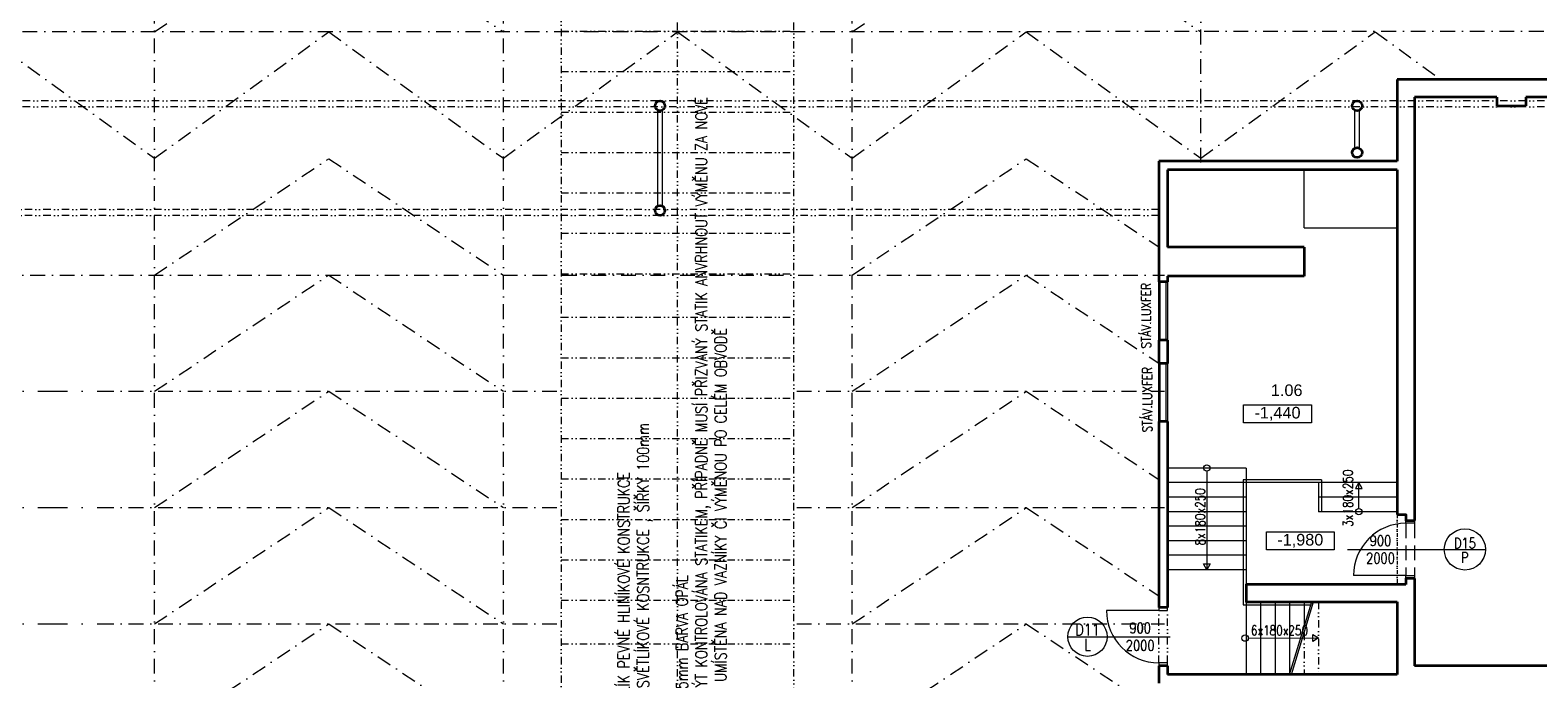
# Model space of a CAD drawing. Header units: millimetres. Extents: x -485339 to 350584, y -1189936 to 0.
# Tile 78 of 256: x -229878 to -203942, y -1050723 to -1039566. Entities that reach past the tile are written whole.
import ezdxf
from ezdxf.enums import TextEntityAlignment as Align

# ---------------------------------------------------------------- set-up
doc = ezdxf.new("R2010")
doc.units = ezdxf.units.MM
doc.header["$LTSCALE"] = 10
for name, pattern in [('DASHDOT', [25.4, 12.7, -6.35, 0, -6.35]), ('DĚLICÍ2', [15.875, 6.35, -3.175, 0, -3.175, 0, -3.175]), ('ČÁRKOVANÁ', [19.05, 12.7, -6.35]), ('ČÁRKOVANÁ2', [9.525, 6.35, -3.175])]:
    doc.linetypes.add(name, pattern=pattern)
doc.layers.get('Defpoints').update_dxf_attribs({"color": 201})
for name, color, linetype, lineweight in [('N_dveře', 10, 'Continuous', 18), ('N_popis', 10, 'Continuous', 18), ('N_popis_otvory', 10, 'Continuous', 18), ('N_čáry_nad', 10, 'DĚLICÍ2', 18), ('N_čáry_plné', 10, 'Continuous', 18), ('St__otvory_dveře', 40, 'Continuous', 18), ('St_kóty', 132, 'Continuous', 18), ('St_otvory_okna', 40, 'Continuous', 18), ('St_plocha_místnosti', 250, 'Continuous', 18), ('St_popis', 250, 'Continuous', 18), ('St_popis_otvory', 40, 'Continuous', 18), ('St_sloupy_konstrukce haly', 5, 'Continuous', 35), ('St_čáry_nad', 250, 'DĚLICÍ2', 18), ('St_čáry_obrys', 5, 'Continuous', 35), ('St_čáry_osy', 250, 'DASHDOT', 18), ('St_čáry_plné', 250, 'Continuous', 18), ('St_čáry_pod', 250, 'ČÁRKOVANÁ2', 18)]:
    doc.layers.add(name, color=color, linetype=linetype, lineweight=lineweight)
doc.styles.add('1_50', font='arial.ttf', dxfattribs={"height": 100})
doc.styles.add('Andy', font='arial.ttf')
doc.styles.get("Standard").update_dxf_attribs({"font": 'simplex.shx', "width": 0.8})
doc.dimstyles.new('stavebníM100', dxfattribs={"dimtxt": 165, "dimasz": 170, "dimexe": 150, "dimexo": 100, "dimgap": 30, "dimtad": 1, "dimdec": 0, "dimtxsty": 'Standard', "dimblk": 'OBLIQUE', "dimcen": -2.5, "dimdle": 150, "dimclrd": 256, "dimclre": 256, "dimclrt": 256, "dimadec": 4, "dimazin": 0, "dimtfac": 1, "dimtdec": 0, "dimtmove": 2, "dimatfit": 3, "dimldrblk": 'OBLIQUE', "dimfxl": 400, "dimfxlon": 1, "dimlwd": -1, "dimlwe": -1, "dimarcsym": 0})
doc.dimstyles.new('stavebníM100_modul', dxfattribs={"dimtxt": 250, "dimasz": 200, "dimexe": 150, "dimexo": 100, "dimgap": 30, "dimtad": 1, "dimdec": 0, "dimtxsty": 'Standard', "dimblk": 'DOT', "dimcen": -2.5, "dimdle": 150, "dimclrd": 256, "dimclre": 256, "dimclrt": 256, "dimadec": 4, "dimazin": 0, "dimtfac": 1, "dimtdec": 0, "dimtmove": 2, "dimatfit": 3, "dimldrblk": 'OBLIQUE', "dimfxl": 400, "dimfxlon": 1, "dimlwd": -1, "dimlwe": -1, "dimarcsym": 0})

# ---------------------------------------------------------------- blocks, each defined once
blk = doc.blocks.new('G$CD8A98CDB')
at = {"layer": 'St_sloupy_konstrukce haly', "color": 250, "lineweight": 18, "ltscale": 2}
for points in [[(-825, 0), (825, 0)], [(-825, -80), (825, -80)]]:
    blk.add_lwpolyline(points, dxfattribs=at)
at = {"layer": 'St_sloupy_konstrukce haly', "ltscale": 2}
for centre in [(-900, -40), (900, -40)]:
    blk.add_circle(centre, 85, dxfattribs=at)
blk = doc.blocks.new('G$CCB4D89C1')
at = {"layer": 'St__otvory_dveře', "color": 0, "ltscale": 2}
blk.add_lwpolyline([(450, 0), (450, 900)], dxfattribs=at)
at = {"layer": 'St__otvory_dveře', "linetype": 'DĚLICÍ2', "ltscale": 2}
for points in [[(-450, 0), (450, 0)], [(-450, -150), (450, -150)]]:
    blk.add_lwpolyline(points, dxfattribs=at)
at = {"layer": 'St__otvory_dveře', "ltscale": 2}
for points in [[(500, 0), (450, 0), (450, -150), (500, -150)], [(-450, 0), (-500, 0), (-500, -150), (-450, -150)]]:
    blk.add_lwpolyline(points, close=True, dxfattribs=at)
at = {"layer": 'St__otvory_dveře', "color": 0, "ltscale": 2}
blk.add_arc((450, 0), 900, 90, 180, dxfattribs=at)
blk = doc.blocks.new('*U6982')
at = {"layer": 'St_čáry_osy', "ltscale": 2}
blk.add_lwpolyline([(-3000, -1000), (-4, 1000), (3000, -1000)], dxfattribs=at)
blk = doc.blocks.new('*U6981')
at = {"layer": 'St_čáry_osy', "ltscale": 2}
for p in [(36000, 0), (48000, 0)]:
    blk.add_blockref('*U6982', p, dxfattribs=at)
blk = doc.blocks.new('*U6990')
at = {"layer": 'St_čáry_osy', "ltscale": 2}
blk.add_lwpolyline([(-3000, -1000), (-4, 1000), (3000, -1000)], dxfattribs=at)
blk = doc.blocks.new('*U6989')
at = {"layer": 'St_čáry_osy', "ltscale": 2}
for p in [(36000, 14000), (36000, 12000), (36000, 10000), (36000, 8000), (36000, 6000)]:
    blk.add_blockref('*U6990', p, dxfattribs=at)
blk = doc.blocks.new('G$C7F2A87C2')
at = {"layer": 'St_sloupy_konstrukce haly', "color": 250, "lineweight": 18, "ltscale": 2}
for points in [[(-40, -815), (-40, -160)], [(40, -815), (40, -160)]]:
    blk.add_lwpolyline(points, dxfattribs=at)
at = {"layer": 'St_sloupy_konstrukce haly', "ltscale": 2}
for centre in [(0, -85), (0, -890)]:
    blk.add_circle(centre, 85, dxfattribs=at)
blk = doc.blocks.new('_Dot')
at = {"color": 0, "linetype": 'ByBlock', "lineweight": -2}
blk.add_line((-0.5, 0), (-1, 0), dxfattribs=at)
at = {"color": 0, "linetype": 'ByBlock', "const_width": 0.5}
blk.add_lwpolyline([(-0.25, 0, 1), (0.25, 0, 1)], format="xyb", close=True, dxfattribs=at)
blk = doc.blocks.new('*D7033')
at = {"layer": 'Defpoints', "color": 0}
for p in [(-207051, -1040782), (-195043, -1040783), (-207051, -1064041)]:
    blk.add_point(p, dxfattribs=at)
at = {"layer": 'St_kóty'}
for p, q in [((-207051, -1063641), (-207051, -1064191)), ((-195043, -1063641), (-195043, -1064191)), ((-195243, -1064041), (-206851, -1064041))]:
    blk.add_line(p, q, dxfattribs=at)
at = {"layer": 'St_kóty', "linetype": 'ByBlock', "xscale": 200, "yscale": 200, "zscale": 200, "rotation": 180}
blk.add_blockref('_Dot', (-207051, -1064041), dxfattribs=at)
at = {"layer": 'St_kóty', "linetype": 'ByBlock', "xscale": 200, "yscale": 200, "zscale": 200}
blk.add_blockref('_Dot', (-195043, -1064041), dxfattribs=at)
at = {"layer": 'St_kóty', "insert": (-201047, -1063886), "char_height": 250, "attachment_point": 5}
blk.add_mtext('12008', dxfattribs=at)
blk = doc.blocks.new('_OBLIQUE')
at = {"color": 0, "linetype": 'ByBlock'}
blk.add_line((-0.5, -0.5), (0.5, 0.5), dxfattribs=at)
blk = doc.blocks.new('*D7034')
at = {"layer": 'Defpoints', "color": 0}
for p in [(-207051, -1040782), (-219043, -1040868), (-219043, -1064041)]:
    blk.add_point(p, dxfattribs=at)
at = {"layer": 'St_kóty'}
for p, q in [((-219043, -1063641), (-219043, -1064191)), ((-207051, -1063641), (-207051, -1064191)), ((-207251, -1064041), (-218843, -1064041))]:
    blk.add_line(p, q, dxfattribs=at)
at = {"layer": 'St_kóty', "linetype": 'ByBlock', "xscale": 200, "yscale": 200, "zscale": 200, "rotation": 180}
blk.add_blockref('_Dot', (-219043, -1064041), dxfattribs=at)
at = {"layer": 'St_kóty', "linetype": 'ByBlock', "xscale": 200, "yscale": 200, "zscale": 200}
blk.add_blockref('_Dot', (-207051, -1064041), dxfattribs=at)
at = {"layer": 'St_kóty', "insert": (-213047, -1063886), "char_height": 250, "attachment_point": 5}
blk.add_mtext('11992', dxfattribs=at)
blk = doc.blocks.new('*D7035')
at = {"layer": 'Defpoints', "color": 0}
for p in [(-231043, -1040868), (-219043, -1040868), (-231043, -1064041)]:
    blk.add_point(p, dxfattribs=at)
at = {"layer": 'St_kóty'}
for p, q in [((-231043, -1063641), (-231043, -1064191)), ((-219043, -1063641), (-219043, -1064191)), ((-219243, -1064041), (-230843, -1064041))]:
    blk.add_line(p, q, dxfattribs=at)
at = {"layer": 'St_kóty', "linetype": 'ByBlock', "xscale": 200, "yscale": 200, "zscale": 200, "rotation": 180}
blk.add_blockref('_Dot', (-231043, -1064041), dxfattribs=at)
at = {"layer": 'St_kóty', "linetype": 'ByBlock', "xscale": 200, "yscale": 200, "zscale": 200}
blk.add_blockref('_Dot', (-219043, -1064041), dxfattribs=at)
at = {"layer": 'St_kóty', "insert": (-225043, -1063886), "char_height": 250, "attachment_point": 5}
blk.add_mtext('12000', dxfattribs=at)
blk = doc.blocks.new('*D7256')
at = {"layer": 'Defpoints', "color": 0}
for p in [(-179483, -1042046), (-276413, -1060078), (-179483, -1065645)]:
    blk.add_point(p, dxfattribs=at)
at = {"layer": 'St_kóty'}
for p, q in [((-276413, -1065245), (-276413, -1065795)), ((-179483, -1065245), (-179483, -1065795)), ((-276563, -1065645), (-179333, -1065645))]:
    blk.add_line(p, q, dxfattribs=at)
at = {"layer": 'St_kóty', "linetype": 'ByBlock', "xscale": 170, "yscale": 170, "zscale": 170, "rotation": 180}
blk.add_blockref('_OBLIQUE', (-276413, -1065645), dxfattribs=at)
at = {"layer": 'St_kóty', "linetype": 'ByBlock', "xscale": 170, "yscale": 170, "zscale": 170}
blk.add_blockref('_OBLIQUE', (-179483, -1065645), dxfattribs=at)
at = {"layer": 'St_kóty', "insert": (-227948, -1065533), "char_height": 165, "attachment_point": 5}
blk.add_mtext('96930', dxfattribs=at)
blk = doc.blocks.new('*U8142')
at = {"layer": 'N_čáry_nad', "linetype": 'DASHDOT', "lineweight": 18, "ltscale": 4}
blk.add_lwpolyline([(-2050, 0), (2050, 0)], dxfattribs=at)
blk = doc.blocks.new('*U8141')
at = {"layer": 'N_čáry_nad', "lineweight": 18}
for p in [(0, 0), (0, -2000), (0, -4000), (0, -6000), (0, -8000)]:
    blk.add_blockref('*U8142', p, dxfattribs=at)
blk = doc.blocks.new('G$CF626FB6D')
at = {"layer": 'N_čáry_nad', "linetype": 'ByBlock', "ltscale": 2}
for p, q in [((-4050, 0), (-4050, -36237.5)), ((-50, -36237.5), (-50, 0)), ((-4050, -20055), (-50, -20055)), ((-4050, -20750), (-50, -20750)), ((-4050, -21445), (-50, -21445)), ((-4050, -22140), (-50, -22140)), ((-4050, -22835), (-50, -22835)), ((-4050, -23530), (-50, -23530)), ((-4050, -24225), (-50, -24225)), ((-4050, -25670), (-50, -25670)), ((-4050, -26365), (-50, -26365)), ((-4050, -27060), (-50, -27060)), ((-4050, -27755), (-50, -27755)), ((-4050, -28450), (-50, -28450)), ((-4050, -29145), (-50, -29145)), ((-4050, -29840), (-50, -29840))]:
    blk.add_line(p, q, dxfattribs=at)
for points in [[(-2050, -36237.5), (-2050, -55)], [(-4050, -24975), (-50, -24975)], [(-4050, -30590), (-50, -30590)]]:
    blk.add_lwpolyline(points, dxfattribs=at)

msp = doc.modelspace()

# ---------------------------------------------------------------- linework, layer by layer
at = {"layer": 'N_dveře', "ltscale": 2}
msp.add_lwpolyline([(-206212.7, -1048947.6), (-207112.7, -1048947.6)], dxfattribs=at)
msp.add_arc((-206212.7, -1048947.6), 900, 90, 180, dxfattribs=at)
at = {"layer": 'N_popis_otvory'}
for points in [[(-207217.4, -1048497.6), (-205552.3, -1048497.6)], [(-212027.2, -1049997.6), (-210269.9, -1049997.6)]]:
    msp.add_lwpolyline(points, dxfattribs=at)
for centre, radius in [((-205197.7, -1048497.6), 354.6), ((-211689.2, -1049997.6), 338)]:
    msp.add_circle(centre, radius, dxfattribs=at)
at = {"layer": 'N_čáry_plné'}
msp.add_lwpolyline([(-205552.3, -1048497.6), (-204843.1, -1048497.6)], dxfattribs=at)
at = {"layer": 'St__otvory_dveře', "linetype": 'ČÁRKOVANÁ', "ltscale": 2}
for points in [[(-206211.9, -1048047.6), (-206212.7, -1048947.6)], [(-206061.9, -1048047.6), (-206062.7, -1048947.6)]]:
    msp.add_lwpolyline(points, dxfattribs=at)
for points in [[(-206211.9, -1048047.6), (-206211.9, -1047997.6), (-206061.9, -1047997.6), (-206061.9, -1048047.6)], [(-206212.7, -1048997.6), (-206212.7, -1048947.6), (-206062.7, -1048947.6), (-206062.7, -1048997.6)]]:
    msp.add_lwpolyline(points, close=True, dxfattribs=at)
at = {"layer": 'St_kóty'}
for points in [[(-209003.5, -1046008.2), (-207837, -1046008.2), (-207837, -1046318.8), (-209003.5, -1046318.8)], [(-208612.3, -1048193.2), (-207445.7, -1048193.2), (-207445.7, -1048503.8), (-208612.3, -1048503.8)]]:
    msp.add_lwpolyline(points, close=True, dxfattribs=at)
at = {"layer": 'St_otvory_okna', "ltscale": 2}
for points in [[(-210437.7, -1044897.6), (-210437.7, -1043897.6)], [(-210337.7, -1044897.6), (-210337.7, -1043897.6)], [(-210437.7, -1046297.6), (-210437.7, -1045297.6)], [(-210337.7, -1046297.6), (-210337.7, -1045297.6)]]:
    msp.add_lwpolyline(points, dxfattribs=at)
at = {"layer": 'St_popis_otvory'}
msp.add_lwpolyline([(-211352, -1049997.6), (-210270.7, -1049997.6)], dxfattribs=at)
at = {"layer": 'St_čáry_nad', "ltscale": 2}
for points in [[(-179683, -1040782.6), (-275737.7, -1040782.6)], [(-179683, -1040882.6), (-275737.7, -1040882.6)], [(-210462.7, -1042652.6), (-275737.7, -1042652.6)], [(-210462.7, -1042752.6), (-275737.7, -1042752.6)], [(-207712.7, -1049397.6), (-207712.7, -1050647.6)], [(-207962.7, -1049928.6), (-207962.7, -1050647.6)]]:
    msp.add_lwpolyline(points, dxfattribs=at)
at = {"layer": 'St_čáry_nad'}
msp.add_lwpolyline([(-206362.7, -1047897.6), (-206362.7, -1049097.6)], dxfattribs=at)
at = {"layer": 'St_čáry_obrys'}
msp.add_line((-195582.7, -1040417.6), (-206362.7, -1040417.6), dxfattribs=at)
at = {"layer": 'St_čáry_obrys', "ltscale": 2}
for points in [[(-206362.7, -1040417.6), (-206362.7, -1041817.6)], [(-195582.7, -1040417.6), (-206362.7, -1040417.6)], [(-206062.7, -1040717.6), (-206062.7, -1047997.6)], [(-204647, -1040717.6), (-206062.7, -1040717.6)], [(-204647, -1040717.6), (-204647, -1040867.6)], [(-197642.7, -1040717.6), (-204147, -1040717.6)], [(-204147, -1040717.6), (-204147, -1040867.6)], [(-204647, -1040867.6), (-204147, -1040867.6)], [(-210462.7, -1041817.6), (-210462.7, -1043897.6)], [(-206362.7, -1041817.6), (-210462.7, -1041817.6)], [(-210312.7, -1041967.6), (-210312.7, -1043297.6)], [(-206362.7, -1041967.6), (-210312.7, -1041967.6)], [(-206362.7, -1041967.6), (-206362.7, -1047897.6)], [(-207962.7, -1043297.6), (-210312.7, -1043297.6)], [(-207962.7, -1043297.6), (-207962.7, -1043797.6)], [(-210312.7, -1043897.6), (-210462.7, -1043897.6)], [(-210312.7, -1043797.6), (-210312.7, -1043897.6)], [(-207962.7, -1043797.6), (-210312.7, -1043797.6)], [(-210462.7, -1044897.6), (-210462.7, -1045297.6)], [(-210312.7, -1044897.6), (-210462.7, -1044897.6)], [(-210312.7, -1044897.6), (-210312.7, -1045297.6)], [(-210312.7, -1045297.6), (-210462.7, -1045297.6)], [(-210462.7, -1046297.6), (-210462.7, -1049497.6)], [(-210312.7, -1046297.6), (-210462.7, -1046297.6)], [(-210312.7, -1046297.6), (-210312.7, -1049497.6)], [(-206062.7, -1048997.6), (-206062.7, -1050497.6)], [(-206212.7, -1049097.6), (-208962.7, -1049097.6), (-208962.7, -1049397.6), (-206362.7, -1049397.6)], [(-210312.7, -1049497.6), (-210462.7, -1049497.6)], [(-206362.7, -1049397.6), (-206362.7, -1050647.6)], [(-210462.7, -1050497.6), (-210462.7, -1050797.6)], [(-210312.7, -1050497.6), (-210462.7, -1050497.6)], [(-210312.7, -1050497.6), (-210312.7, -1050647.6)], [(-195882.7, -1050497.6), (-206062.7, -1050497.6)], [(-206362.7, -1050647.6), (-210312.7, -1050647.6)]]:
    msp.add_lwpolyline(points, dxfattribs=at)
at = {"layer": 'St_čáry_obrys'}
for points in [[(-206362.7, -1047897.6), (-206212.7, -1047897.6), (-206211.9, -1047997.6), (-206061.9, -1047997.6)], [(-206061.9, -1048997.6), (-206212.7, -1048997.6), (-206212.7, -1049097.6)]]:
    msp.add_lwpolyline(points, dxfattribs=at)
at = {"layer": 'St_čáry_osy', "ltscale": 2}
for points in [[(-227737.7, -1059777.6), (-227737.7, -1011656.9)], [(-221737.7, -1059777.6), (-221737.7, -1011656.9)], [(-215737.7, -1059777.6), (-215737.7, -1011656.9)], [(-209737.7, -1041843.2), (-209737.7, -1011656.9)], [(-275737.7, -1039595.1), (-179683, -1039582.3)], [(-233737.7, -1041767.6), (-230742, -1039595.1), (-227737.7, -1041767.6)], [(-227737.7, -1041767.6), (-224742, -1039595.1), (-221737.7, -1041767.6)], [(-221737.7, -1041767.6), (-218742, -1039595.1), (-215737.7, -1041767.6)], [(-215737.7, -1041767.6), (-212742, -1039595.1), (-209737.7, -1041767.6)], [(-209737.7, -1041767.6), (-206742, -1039595.1), (-205604.6, -1040417.6)], [(-215737.7, -1043777.6), (-212742, -1041777.6), (-210462.7, -1043295)], [(-276112.7, -1043777.6), (-210362.7, -1043777.6)], [(-215737.7, -1045777.6), (-212742, -1043777.6), (-210462.7, -1045295)], [(-228692, -1045777.6), (-220792, -1045777.6)], [(-216692, -1045777.6), (-210362.7, -1045777.6)], [(-215737.7, -1047777.6), (-212742, -1045777.6), (-210462.7, -1047295)], [(-228692, -1047777.6), (-220792, -1047777.6)], [(-216692, -1047777.6), (-210362.7, -1047777.6)], [(-215737.7, -1049777.6), (-212742, -1047777.6), (-210462.7, -1049295)], [(-228692, -1049777.6), (-220792, -1049777.6)], [(-216692, -1049777.6), (-210363.3, -1049777.6)], [(-215737.7, -1051777.6), (-212742, -1049777.6), (-209737.7, -1051777.6)]]:
    msp.add_lwpolyline(points, dxfattribs=at)
at = {"layer": 'St_čáry_plné', "ltscale": 2}
for points in [[(-207962.7, -1042963.4), (-207962.7, -1041967.6)], [(-207962.7, -1042963.4), (-206362.7, -1042963.4)], [(-210462.7, -1044897.6), (-210462.7, -1043897.6)], [(-210312.7, -1043897.6), (-210312.7, -1044897.6)], [(-210462.7, -1046297.6), (-210462.7, -1045297.6)], [(-210312.7, -1045297.6), (-210312.7, -1046297.6)], [(-208962.7, -1047097.6), (-210312.7, -1047097.6)], [(-209637.7, -1047152.2), (-209637.7, -1048847.6)], [(-208962.7, -1047097.6), (-208962.7, -1049147.6)], [(-206362.7, -1047347.6), (-210312.7, -1047347.6)], [(-209012.7, -1047297.6), (-209012.7, -1049447.6)], [(-207662.7, -1047297.6), (-209012.7, -1047297.6)], [(-207712.7, -1047347.6), (-207712.7, -1047847.6)], [(-207662.7, -1047297.6), (-207662.7, -1047847.6)], [(-207021.9, -1047793.1), (-207021.9, -1047347.6)], [(-208962.7, -1047597.6), (-210312.7, -1047597.6)], [(-208962.7, -1047597.6), (-210312.7, -1047597.6)], [(-206362.7, -1047597.6), (-207712.7, -1047597.6)], [(-208962.7, -1047847.6), (-210312.7, -1047847.6)], [(-208962.7, -1047847.6), (-210312.7, -1047847.6)], [(-206362.7, -1047847.6), (-207712.7, -1047847.6)], [(-208962.7, -1048097.6), (-210312.7, -1048097.6)], [(-208962.7, -1048347.6), (-210312.7, -1048347.6)], [(-208962.7, -1048597.6), (-210312.7, -1048597.6)], [(-208962.7, -1048847.6), (-210312.7, -1048847.6)], [(-209012.7, -1049447.6), (-207847.8, -1049447.6)], [(-208962.7, -1049397.6), (-208962.7, -1050647.6)], [(-208712.7, -1049397.6), (-208712.7, -1050647.6)], [(-208462.7, -1049397.6), (-208462.7, -1050647.6)], [(-208212.7, -1049397.6), (-208212.7, -1050647.6)], [(-208212.7, -1050647.6), (-207832.6, -1049397.6)], [(-208181.4, -1050647.6), (-207801.3, -1049397.6)], [(-207962.7, -1049397.6), (-207962.7, -1049825.5)], [(-208922.8, -1050022.6), (-207712.7, -1050019.7)]]:
    msp.add_lwpolyline(points, dxfattribs=at)
for points in [[(-207021.9, -1047347.6), (-207080.4, -1047449.1), (-206963.3, -1047449.1)], [(-209637.7, -1048847.6), (-209696.3, -1048746.2), (-209579.2, -1048746.2)], [(-207712.7, -1050019.7), (-207814.2, -1050078.3), (-207814.2, -1049961.2)]]:
    msp.add_lwpolyline(points, close=True, dxfattribs=at)
for centre in [(-209637.7, -1047097.6), (-207021.9, -1047847.6), (-208977.4, -1050022.6)]:
    msp.add_circle(centre, 54.6, dxfattribs=at)
at = {"layer": 'St_čáry_pod', "ltscale": 2}
for points in [[(-206212.7, -1047897.6), (-206362.7, -1047897.6)], [(-206212.7, -1047897.6), (-206212.7, -1047997.6)], [(-206212.7, -1047997.6), (-206062.7, -1047997.6)], [(-206212.7, -1048997.6), (-206212.7, -1049097.6)], [(-206212.7, -1048997.6), (-206062.7, -1048997.6)], [(-206212.7, -1049097.6), (-206212.7, -1049097.6)]]:
    msp.add_lwpolyline(points, dxfattribs=at)

# ---------------------------------------------------------------- block references
at = {"layer": 'N_popis_otvory', "rotation": 90}
msp.add_blockref('G$CCB4D89C1', (-210463.1, -1049997.6), dxfattribs=at)
at = {"layer": 'N_čáry_nad', "lineweight": 18}
for name, p in [('G$CF626FB6D', (-216692, -1019529.6)), ('*U8141', (-230742, -1045777.6))]:
    msp.add_blockref(name, p, dxfattribs=at)
at = {"layer": 'St_sloupy_konstrukce haly', "ltscale": 2, "rotation": 90}
msp.add_blockref('G$CD8A98CDB', (-219082.7, -1041767.6), dxfattribs=at)
at = {"layer": 'St_čáry_osy', "ltscale": 2}
for name, p in [('*U6981', (-260737.7, -1038595.1)), ('*U6989', (-260737.7, -1056777.6))]:
    msp.add_blockref(name, p, dxfattribs=at)
at = {"layer": 'St_čáry_plné'}
msp.add_blockref('G$C7F2A87C2', (-207050.9, -1040782.2), dxfattribs=at)

# ---------------------------------------------------------------- texts
at = {"layer": 'N_popis', "insert": (-219766.7, -1054467), "char_height": 200, "width": 20736.512, "attachment_point": 1, "rotation": 90}
msp.add_mtext('NOVÝ OBLOUKOVÝ STŘEŠNÍ SVĚTLÍK PEVNÉ HLINÍKOVÉ KONSTRUKCE\\PVČETNĚ SAMONOSNÉ ZATEPLENÉ SVĚTLÍKOVÉ KOSNTRUKCE , ŠÍŘKY 100mm\\PVČETNĚ OPŮECHOVÁNÍ OBRUBY\\PZASKLENÍ POLYKARBONÁTEM TL.25mm BARVA OPÁL\\PSTÁVAJÍCÍ NOSNÁ VÝMĚNA MUSÍ BÝT KONTROLOVÁNA STATIKEM, PŘÍPADNĚ MUSÍ PŘIZVANÝ STATIK ANVRHNOUT VÝMĚNU ZA NOVÉ\\PKOSNTRUKCE SVĚTLÍKŮ MUSÍ BÝT UMÍSTĚNA NAD VAZNÍKY ČI VÝMĚNOU PO CELÉM OBVODĚ', dxfattribs=at)
at = {"layer": 'N_popis_otvory', "width": 0.8}
for s, height, p in [('D15', 180, (-205197.7, -1048389.8)), ('P', 180, (-205197.7, -1048636.5)), ('D11', 200, (-211689.2, -1049877.9)), ('L', 200, (-211689.2, -1050137.4))]:
    msp.add_text(s, height=height, dxfattribs=at).set_placement(p, align=Align.MIDDLE_CENTER)
at = {"layer": 'N_popis_otvory', "char_height": 180, "width": 1342.526, "attachment_point": 5}
for insert in [(-206649, -1048497.6), (-210782.8, -1049997.6)]:
    msp.add_mtext('900\\P2000', dxfattribs=dict(at, insert=insert))
at = {"layer": 'St_kóty', "char_height": 200, "attachment_point": 5, "style": '1_50'}
for s, insert in [('-1,440', (-208420.3, -1046163.5)), ('-1,980', (-208029, -1048348.5))]:
    msp.add_mtext_dynamic_manual_height_columns(s, width=890.536, gutter_width=500, heights=[0], dxfattribs=dict(at, insert=insert)).dxf.set("width", 1781.071)
at = {"layer": 'St_otvory_okna', "lineweight": 18, "width": 0.8}
for p in [(-210597.2, -1045038.4), (-210577.6, -1046482.5)]:
    msp.add_text('STÁV.LUXFER', height=165, rotation=90, dxfattribs=at).set_placement(p)
at = {"layer": 'St_plocha_místnosti', "ltscale": 2, "style": 'Andy'}
msp.add_text('1.06', height=200, dxfattribs=at).set_placement((-208534.2, -1045858.6))
at = {"layer": 'St_popis', "ltscale": 2, "width": 0.8}
for s, p in [('3x180x250', (-207126.2, -1048105.9)), ('8x180x250', (-209667.1, -1048427.1))]:
    msp.add_text(s, height=165, rotation=90, dxfattribs=at).set_placement(p)
msp.add_text('6x180x250', height=165, dxfattribs=at).set_placement((-208878.7, -1049971.9))
at = {"layer": 'St_popis_otvory', "insert": (-210783.6, -1049997.6), "char_height": 180, "width": 1342.526, "attachment_point": 5}
msp.add_mtext('900\\P2000', dxfattribs=at)

# ---------------------------------------------------------------- dimensions: what is measured, and where the dimension line sits
at = {"layer": 'St_kóty'}
for base, p1, p2, picture, middle in [((-219042.7, -1064041.5), (-207050.9, -1040782.2), (-219042.7, -1040867.6), '*D7034', (-213046.8, -1063886.5)), ((-207050.9, -1064041.5), (-195042.7, -1040782.6), (-207050.9, -1040782.2), '*D7033', (-201046.8, -1063886.5)), ((-231042.7, -1064041.5), (-219042.7, -1040867.6), (-231042.7, -1040867.6), '*D7035', (-225042.7, -1063886.5))]:
    dim = msp.add_linear_dim(base=base, p1=p1, p2=p2, dimstyle='stavebníM100_modul', dxfattribs=at)
    dim.commit()
    dim.dimension.update_dxf_attribs({"geometry": picture, "text_midpoint": middle})
dim = msp.add_linear_dim(base=(-179483, -1065645.1), p1=(-276412.7, -1060077.6), p2=(-179483, -1042045.8), dimstyle='stavebníM100', override={"dimtxsty": 'Standard', "dimldrblk": 'OBLIQUE'}, dxfattribs=at)
dim.commit()
dim.dimension.update_dxf_attribs({"geometry": '*D7256', "text_midpoint": (-227947.9, -1065532.6)})

doc.saveas('drawing.dxf')
